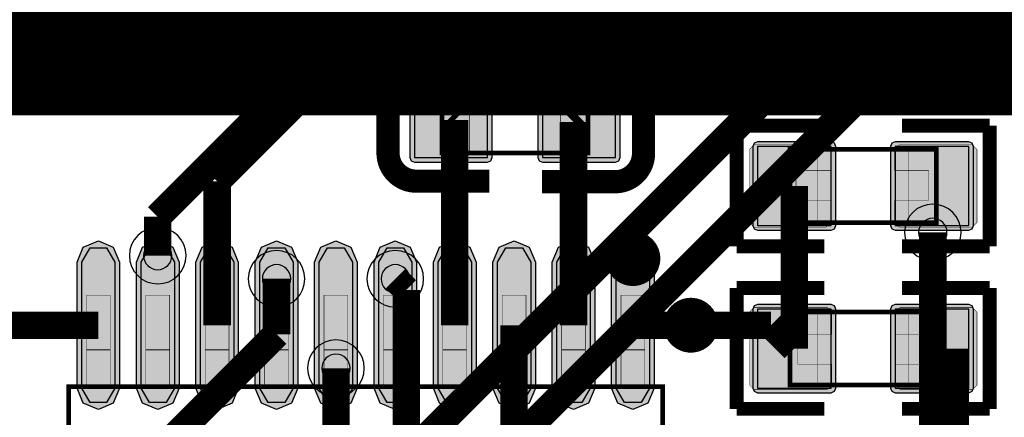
# Model space of a CAD drawing. Header units: millimetres. Extents: x -8 to 125, y -6 to 113.
# Tile 129 of 142: x 79.67 to 90.44, y 71.38 to 75.73. Entities that reach past the tile are written whole.
import ezdxf

# ---------------------------------------------------------------- set-up
doc = ezdxf.new("R2010")
doc.units = ezdxf.units.MM
for name, color, linetype, true_color in [('Bottom Layer', 7, 'Continuous', 0x0000ff), ('Component Marking Layer', 7, 'Continuous', 0x66ffcc), ('Component Shape Layer', 7, 'Continuous', 0x00cccc), ('Document Layer', 7, 'Continuous', 0xffffff), ('Hole Layer', 7, 'Continuous', 0x222222), ('Inner1', 7, 'Continuous', 0x999966), ('Inner2', 7, 'Continuous', 0x008000), ('Multi-Layer', 7, 'Continuous', 0xc0c0c0), ('Pin Floating Layer', 7, 'Continuous', 0xff99ff), ('Pin Soldering Layer', 7, 'Continuous', 0xcc9999), ('Top Layer', 7, 'Continuous', 0xff0000), ('Top Paste Mask Layer', 7, 'Continuous', 0x808080), ('Top Silkscreen Layer', 7, 'Continuous', 0xffcc00), ('Top Solder Mask Layer', 7, 'Continuous', 0x800080)]:
    doc.layers.add(name, color=color, linetype=linetype, true_color=true_color)

msp = doc.modelspace()

# ---------------------------------------------------------------- hatches: boundary and pattern name
at = {"layer": 'Component Marking Layer'}
for points in [[(85.83, 75.076, 1), (85.95, 75.076, 1)], [(88.04, 73.514, 1), (88.16, 73.514, 1)], [(86.645, 72.72, 1), (86.765, 72.72, 1)], [(89.64, 72.536, 1), (89.76, 72.536, 1)]]:
    msp.add_hatch(color=256, dxfattribs=at).paths.add_polyline_path(points)
at = {"layer": 'Pin Floating Layer'}
for points in [[(80.66, 72.13), (80.66, 71.71), (80.4, 71.71), (80.4, 72.13)], [(81.31, 72.13), (81.31, 71.71), (81.05, 71.71), (81.05, 72.13)], [(81.96, 72.13), (81.96, 71.71), (81.7, 71.71), (81.7, 72.13)], [(82.61, 72.13), (82.61, 71.71), (82.35, 71.71), (82.35, 72.13)], [(83.26, 72.13), (83.26, 71.71), (83, 71.71), (83, 72.13)], [(83.91, 72.13), (83.91, 71.71), (83.65, 71.71), (83.65, 72.13)], [(84.56, 72.13), (84.56, 71.71), (84.3, 71.71), (84.3, 72.13)], [(85.21, 72.13), (85.21, 71.71), (84.95, 71.71), (84.95, 72.13)], [(85.86, 72.13), (85.86, 71.71), (85.6, 71.71), (85.6, 72.13)], [(86.51, 72.13), (86.51, 71.71), (86.25, 71.71), (86.25, 72.13)]]:
    msp.add_hatch(color=256, dxfattribs=at).paths.add_polyline_path(points)
at = {"layer": 'Pin Soldering Layer'}
for points in [[(84.29, 75.076), (84.29, 74.276), (84.59, 74.276), (84.59, 75.076)], [(85.89, 75.076), (85.89, 74.276), (85.59, 74.276), (85.59, 75.076)], [(88.1, 73.514), (88.1, 74.314), (88.4, 74.314), (88.4, 73.514)], [(89.7, 73.514), (89.7, 74.314), (89.4, 74.314), (89.4, 73.514)], [(80.66, 72.72), (80.66, 72.12), (80.4, 72.12), (80.4, 72.72)], [(81.31, 72.72), (81.31, 72.12), (81.05, 72.12), (81.05, 72.72)], [(81.96, 72.72), (81.96, 72.12), (81.7, 72.12), (81.7, 72.72)], [(82.61, 72.72), (82.61, 72.12), (82.35, 72.12), (82.35, 72.72)], [(83.26, 72.72), (83.26, 72.12), (83, 72.12), (83, 72.72)], [(83.91, 72.72), (83.91, 72.12), (83.65, 72.12), (83.65, 72.72)], [(84.56, 72.72), (84.56, 72.12), (84.3, 72.12), (84.3, 72.72)], [(85.21, 72.72), (85.21, 72.12), (84.95, 72.12), (84.95, 72.72)], [(85.86, 72.72), (85.86, 72.12), (85.6, 72.12), (85.6, 72.72)], [(86.51, 72.72), (86.51, 72.12), (86.25, 72.12), (86.25, 72.72)], [(88.1, 72.536), (88.1, 71.736), (88.4, 71.736), (88.4, 72.536)], [(89.7, 72.536), (89.7, 71.736), (89.4, 71.736), (89.4, 72.536)]]:
    msp.add_hatch(color=256, dxfattribs=at).paths.add_polyline_path(points)
at = {"layer": 'Top Layer'}
for points in [[(84.79, 74.226), (84.79, 75.126), (83.99, 75.126), (83.99, 74.226)], [(86.19, 74.226), (86.19, 75.126), (85.39, 75.126), (85.39, 74.226)], [(87.744, 74.346), (87.744, 73.482), (88.55, 73.482), (88.55, 74.346)], [(89.25, 74.346), (89.25, 73.482), (90.057, 73.482), (90.057, 74.346)], [(80.348, 73.08), (80.439, 73.238), (80.621, 73.238), (80.712, 73.08), (80.712, 71.702), (80.621, 71.544), (80.439, 71.544), (80.348, 71.702)], [(80.998, 73.08), (81.089, 73.238), (81.271, 73.238), (81.362, 73.08), (81.362, 71.702), (81.271, 71.544), (81.089, 71.544), (80.998, 71.702)], [(81.648, 73.08), (81.739, 73.238), (81.921, 73.238), (82.012, 73.08), (82.012, 71.702), (81.921, 71.544), (81.739, 71.544), (81.648, 71.702)], [(82.298, 73.08), (82.389, 73.238), (82.571, 73.238), (82.662, 73.08), (82.662, 71.702), (82.571, 71.544), (82.389, 71.544), (82.298, 71.702)], [(82.948, 73.08), (83.039, 73.238), (83.221, 73.238), (83.312, 73.08), (83.312, 71.702), (83.221, 71.544), (83.039, 71.544), (82.948, 71.702)], [(83.598, 73.08), (83.689, 73.238), (83.871, 73.238), (83.962, 73.08), (83.962, 71.702), (83.871, 71.544), (83.689, 71.544), (83.598, 71.702)], [(84.248, 73.08), (84.339, 73.238), (84.521, 73.238), (84.612, 73.08), (84.612, 71.702), (84.521, 71.544), (84.339, 71.544), (84.248, 71.702)], [(84.898, 73.08), (84.989, 73.238), (85.171, 73.238), (85.262, 73.08), (85.262, 71.702), (85.171, 71.544), (84.989, 71.544), (84.898, 71.702)], [(85.548, 73.08), (85.639, 73.238), (85.821, 73.238), (85.912, 73.08), (85.912, 71.702), (85.821, 71.544), (85.639, 71.544), (85.548, 71.702)], [(86.198, 73.08), (86.289, 73.238), (86.471, 73.238), (86.562, 73.08), (86.562, 71.702), (86.471, 71.544), (86.289, 71.544), (86.198, 71.702)], [(88.55, 71.704), (88.55, 72.568), (87.744, 72.568), (87.744, 71.704)], [(90.057, 71.704), (90.057, 72.568), (89.25, 72.568), (89.25, 71.704)]]:
    msp.add_hatch(color=256, dxfattribs=at).paths.add_polyline_path(points)
at = {"layer": 'Top Paste Mask Layer'}
for points in [[(84.79, 74.226), (84.79, 75.126), (83.99, 75.126), (83.99, 74.226)], [(86.19, 74.226), (86.19, 75.126), (85.39, 75.126), (85.39, 74.226)], [(88.545, 74.314), (88.545, 74.086), (88.165, 74.086), (88.165, 73.756), (88.545, 73.756), (88.545, 73.514), (88.495, 73.464), (87.705, 73.464), (87.655, 73.514), (87.655, 74.314), (87.705, 74.364), (88.495, 74.364)], [(90.095, 74.364), (89.295, 74.364), (89.245, 74.314), (89.245, 74.086), (89.615, 74.086), (89.615, 73.756), (89.245, 73.756), (89.245, 73.514), (89.295, 73.464), (90.095, 73.464), (90.145, 73.514), (90.145, 74.314)], [(80.348, 73.08), (80.439, 73.238), (80.621, 73.238), (80.712, 73.08), (80.712, 71.702), (80.621, 71.544), (80.439, 71.544), (80.348, 71.702)], [(80.998, 73.08), (81.089, 73.238), (81.271, 73.238), (81.362, 73.08), (81.362, 71.702), (81.271, 71.544), (81.089, 71.544), (80.998, 71.702)], [(81.648, 73.08), (81.739, 73.238), (81.921, 73.238), (82.012, 73.08), (82.012, 71.702), (81.921, 71.544), (81.739, 71.544), (81.648, 71.702)], [(82.298, 73.08), (82.389, 73.238), (82.571, 73.238), (82.662, 73.08), (82.662, 71.702), (82.571, 71.544), (82.389, 71.544), (82.298, 71.702)], [(82.948, 73.08), (83.039, 73.238), (83.221, 73.238), (83.312, 73.08), (83.312, 71.702), (83.221, 71.544), (83.039, 71.544), (82.948, 71.702)], [(83.598, 73.08), (83.689, 73.238), (83.871, 73.238), (83.962, 73.08), (83.962, 71.702), (83.871, 71.544), (83.689, 71.544), (83.598, 71.702)], [(84.248, 73.08), (84.339, 73.238), (84.521, 73.238), (84.612, 73.08), (84.612, 71.702), (84.521, 71.544), (84.339, 71.544), (84.248, 71.702)], [(84.898, 73.08), (84.989, 73.238), (85.171, 73.238), (85.262, 73.08), (85.262, 71.702), (85.171, 71.544), (84.989, 71.544), (84.898, 71.702)], [(85.548, 73.08), (85.639, 73.238), (85.821, 73.238), (85.912, 73.08), (85.912, 71.702), (85.821, 71.544), (85.639, 71.544), (85.548, 71.702)], [(86.198, 73.08), (86.289, 73.238), (86.471, 73.238), (86.562, 73.08), (86.562, 71.702), (86.471, 71.544), (86.289, 71.544), (86.198, 71.702)], [(87.705, 71.686), (88.505, 71.686), (88.555, 71.736), (88.555, 71.964), (88.185, 71.964), (88.185, 72.294), (88.555, 72.294), (88.555, 72.536), (88.505, 72.586), (87.705, 72.586), (87.655, 72.536), (87.655, 71.736)], [(89.255, 71.736), (89.255, 71.964), (89.635, 71.964), (89.635, 72.294), (89.255, 72.294), (89.255, 72.536), (89.305, 72.586), (90.095, 72.586), (90.145, 72.536), (90.145, 71.736), (90.095, 71.686), (89.305, 71.686)]]:
    msp.add_hatch(color=256, dxfattribs=at).paths.add_polyline_path(points)
at = {"layer": 'Top Solder Mask Layer'}
for points in [[(84.841, 74.226), (84.841, 75.126), (84.826, 75.162), (84.79, 75.177), (83.99, 75.177), (83.954, 75.162), (83.939, 75.126), (83.939, 74.226), (83.954, 74.19), (83.99, 74.175), (84.79, 74.175), (84.826, 74.19)], [(86.241, 74.226), (86.241, 75.126), (86.226, 75.162), (86.19, 75.177), (85.39, 75.177), (85.354, 75.162), (85.339, 75.126), (85.339, 74.226), (85.354, 74.19), (85.39, 74.175), (86.19, 74.175), (86.226, 74.19)], [(87.693, 74.346), (87.693, 73.482), (87.708, 73.446), (87.744, 73.431), (88.55, 73.431), (88.586, 73.446), (88.601, 73.482), (88.601, 74.346), (88.586, 74.382), (88.55, 74.397), (87.744, 74.397), (87.708, 74.382)], [(89.2, 74.346), (89.2, 73.482), (89.214, 73.446), (89.25, 73.431), (90.057, 73.431), (90.093, 73.446), (90.108, 73.482), (90.108, 74.346), (90.093, 74.382), (90.057, 74.397), (89.25, 74.397), (89.214, 74.382)], [(80.297, 73.08), (80.365, 73.245), (80.53, 73.313), (80.694, 73.245), (80.763, 73.08), (80.763, 71.702), (80.694, 71.537), (80.53, 71.469), (80.365, 71.537), (80.297, 71.702)], [(80.947, 73.08), (81.015, 73.245), (81.18, 73.313), (81.344, 73.245), (81.413, 73.08), (81.413, 71.702), (81.344, 71.537), (81.18, 71.469), (81.015, 71.537), (80.947, 71.702)], [(81.597, 73.08), (81.665, 73.245), (81.83, 73.313), (81.994, 73.245), (82.062, 73.08), (82.062, 71.702), (81.994, 71.537), (81.83, 71.469), (81.665, 71.537), (81.597, 71.702)], [(82.247, 73.08), (82.315, 73.245), (82.48, 73.313), (82.644, 73.245), (82.712, 73.08), (82.712, 71.702), (82.644, 71.537), (82.48, 71.469), (82.315, 71.537), (82.247, 71.702)], [(82.897, 73.08), (82.965, 73.245), (83.13, 73.313), (83.294, 73.245), (83.362, 73.08), (83.362, 71.702), (83.294, 71.537), (83.13, 71.469), (82.965, 71.537), (82.897, 71.702)], [(83.547, 73.08), (83.615, 73.245), (83.78, 73.313), (83.944, 73.245), (84.012, 73.08), (84.012, 71.702), (83.944, 71.537), (83.78, 71.469), (83.615, 71.537), (83.547, 71.702)], [(84.197, 73.08), (84.265, 73.245), (84.43, 73.313), (84.595, 73.245), (84.663, 73.08), (84.663, 71.702), (84.595, 71.537), (84.43, 71.469), (84.265, 71.537), (84.197, 71.702)], [(84.847, 73.08), (84.915, 73.245), (85.08, 73.313), (85.245, 73.245), (85.313, 73.08), (85.313, 71.702), (85.245, 71.537), (85.08, 71.469), (84.915, 71.537), (84.847, 71.702)], [(85.497, 73.08), (85.565, 73.245), (85.73, 73.313), (85.894, 73.245), (85.963, 73.08), (85.963, 71.702), (85.894, 71.537), (85.73, 71.469), (85.565, 71.537), (85.497, 71.702)], [(86.147, 73.08), (86.215, 73.245), (86.38, 73.313), (86.544, 73.245), (86.613, 73.08), (86.613, 71.702), (86.544, 71.537), (86.38, 71.469), (86.215, 71.537), (86.147, 71.702)], [(88.601, 71.704), (88.601, 72.568), (88.586, 72.604), (88.55, 72.619), (87.744, 72.619), (87.708, 72.604), (87.693, 72.568), (87.693, 71.704), (87.708, 71.668), (87.744, 71.653), (88.55, 71.653), (88.586, 71.668)], [(90.108, 71.704), (90.108, 72.568), (90.093, 72.604), (90.057, 72.619), (89.25, 72.619), (89.214, 72.604), (89.2, 72.568), (89.2, 71.704), (89.214, 71.668), (89.25, 71.653), (90.057, 71.653), (90.093, 71.668)]]:
    msp.add_hatch(color=256, dxfattribs=at).paths.add_polyline_path(points)

# ---------------------------------------------------------------- linework, layer by layer
at = {"layer": 'Bottom Layer', "const_width": 0.3}
for points in [[(84.818, 77.216), (81.18, 73.577)], [(81.18, 73.153), (81.18, 73.577)], [(89.662, 73.406), (89.662, 66.811)], [(82.48, 72.899), (82.48, 72.293)], [(83.78, 72.899), (83.901, 72.778)], [(83.901, 72.778), (83.901, 70.282)], [(82.48, 72.293), (80.661, 70.474)], [(83.13, 71.92), (83.13, 70.911)]]:
    msp.add_lwpolyline(points, dxfattribs=at)
at = {"layer": 'Component Marking Layer', "const_width": 0.00508}
for points in [[(85.83, 75.076, 1), (85.95, 75.076, 1)], [(88.04, 73.514, 1), (88.16, 73.514, 1)], [(86.645, 72.72, 1), (86.765, 72.72, 1)], [(89.64, 72.536, 1), (89.76, 72.536, 1)]]:
    msp.add_lwpolyline(points, format="xyb", close=True, dxfattribs=at)
at = {"layer": 'Component Shape Layer', "const_width": 0.0508}
for points in [[(85.89, 75.076), (85.89, 74.276), (84.29, 74.276), (84.29, 75.076)], [(85.89, 75.076), (85.89, 74.276), (84.29, 74.276), (84.29, 75.076)], [(88.1, 73.514), (88.1, 74.314), (89.7, 74.314), (89.7, 73.514)], [(88.1, 73.514), (88.1, 74.314), (89.7, 74.314), (89.7, 73.514)], [(89.7, 72.536), (89.7, 71.736), (88.1, 71.736), (88.1, 72.536)], [(89.7, 72.536), (89.7, 71.736), (88.1, 71.736), (88.1, 72.536)], [(86.705, 71.72), (86.705, 67.32), (80.205, 67.32), (80.205, 71.72)], [(86.705, 71.72), (86.705, 67.32), (80.205, 67.32), (80.205, 71.72)]]:
    msp.add_lwpolyline(points, close=True, dxfattribs=at)
at = {"layer": 'Document Layer', "const_width": 0.3}
msp.add_lwpolyline([(86.23, 73.12, 1), (86.53, 73.12, 1)], format="xyb", close=True, dxfattribs=at)
msp.add_lwpolyline([(86.23, 73.12, 1), (86.53, 73.12, 1)], format="xyb", close=True, dxfattribs=at)
at = {"layer": 'Hole Layer'}
for points in [[(89.507, 73.406, 1), (89.817, 73.406), (89.817, 73.406, 1), (89.507, 73.406)], [(81.025, 73.153, 1), (81.335, 73.153), (81.335, 73.153, 1), (81.025, 73.153)], [(82.325, 72.899, 1), (82.635, 72.899), (82.635, 72.899, 1), (82.325, 72.899)], [(83.625, 72.899, 1), (83.935, 72.899), (83.935, 72.899, 1), (83.625, 72.899)], [(82.975, 71.92, 1), (83.285, 71.92), (83.285, 71.92, 1), (82.975, 71.92)]]:
    msp.add_lwpolyline(points, format="xyb", dxfattribs=at)
at = {"layer": 'Inner1', "const_width": 0.3}
for points in [[(88.138, 77.216), (88.138, 75.184)], [(84.074, 70.104), (90.678, 76.708)], [(83.312, 70.358), (88.138, 75.184)]]:
    msp.add_lwpolyline(points, dxfattribs=at)
at = {"layer": 'Inner2', "const_width": 1.5}
msp.add_lwpolyline([(75.009, 75.438), (96.012, 75.438)], dxfattribs=at)
at = {"layer": 'Multi-Layer'}
for points in [[(89.352, 73.406, 1), (89.972, 73.406), (89.972, 73.406, 1), (89.352, 73.406)], [(80.87, 73.153, 1), (81.49, 73.153), (81.49, 73.153, 1), (80.87, 73.153)], [(82.17, 72.899, 1), (82.79, 72.899), (82.79, 72.899, 1), (82.17, 72.899)], [(83.47, 72.899, 1), (84.09, 72.899), (84.09, 72.899, 1), (83.47, 72.899)], [(82.82, 71.92, 1), (83.44, 71.92), (83.44, 71.92, 1), (82.82, 71.92)]]:
    msp.add_lwpolyline(points, format="xyb", dxfattribs=at)
at = {"layer": 'Pin Floating Layer', "const_width": 0.00508}
for points in [[(80.66, 72.13), (80.66, 71.71), (80.4, 71.71), (80.4, 72.13)], [(80.66, 72.13), (80.66, 71.71), (80.4, 71.71), (80.4, 72.13)], [(81.31, 72.13), (81.31, 71.71), (81.05, 71.71), (81.05, 72.13)], [(81.31, 72.13), (81.31, 71.71), (81.05, 71.71), (81.05, 72.13)], [(81.96, 72.13), (81.96, 71.71), (81.7, 71.71), (81.7, 72.13)], [(81.96, 72.13), (81.96, 71.71), (81.7, 71.71), (81.7, 72.13)], [(82.61, 72.13), (82.61, 71.71), (82.35, 71.71), (82.35, 72.13)], [(82.61, 72.13), (82.61, 71.71), (82.35, 71.71), (82.35, 72.13)], [(83.26, 72.13), (83.26, 71.71), (83, 71.71), (83, 72.13)], [(83.26, 72.13), (83.26, 71.71), (83, 71.71), (83, 72.13)], [(83.91, 72.13), (83.91, 71.71), (83.65, 71.71), (83.65, 72.13)], [(83.91, 72.13), (83.91, 71.71), (83.65, 71.71), (83.65, 72.13)], [(84.56, 72.13), (84.56, 71.71), (84.3, 71.71), (84.3, 72.13)], [(84.56, 72.13), (84.56, 71.71), (84.3, 71.71), (84.3, 72.13)], [(85.21, 72.13), (85.21, 71.71), (84.95, 71.71), (84.95, 72.13)], [(85.21, 72.13), (85.21, 71.71), (84.95, 71.71), (84.95, 72.13)], [(85.86, 72.13), (85.86, 71.71), (85.6, 71.71), (85.6, 72.13)], [(85.86, 72.13), (85.86, 71.71), (85.6, 71.71), (85.6, 72.13)], [(86.51, 72.13), (86.51, 71.71), (86.25, 71.71), (86.25, 72.13)], [(86.51, 72.13), (86.51, 71.71), (86.25, 71.71), (86.25, 72.13)]]:
    msp.add_lwpolyline(points, close=True, dxfattribs=at)
at = {"layer": 'Pin Soldering Layer', "const_width": 0.00508}
for points in [[(84.29, 75.076), (84.29, 74.276), (84.59, 74.276), (84.59, 75.076)], [(84.29, 75.076), (84.29, 74.276), (84.59, 74.276), (84.59, 75.076)], [(85.89, 75.076), (85.89, 74.276), (85.59, 74.276), (85.59, 75.076)], [(85.89, 75.076), (85.89, 74.276), (85.59, 74.276), (85.59, 75.076)], [(88.1, 73.514), (88.1, 74.314), (88.4, 74.314), (88.4, 73.514)], [(88.1, 73.514), (88.1, 74.314), (88.4, 74.314), (88.4, 73.514)], [(89.7, 73.514), (89.7, 74.314), (89.4, 74.314), (89.4, 73.514)], [(89.7, 73.514), (89.7, 74.314), (89.4, 74.314), (89.4, 73.514)], [(80.66, 72.72), (80.66, 72.12), (80.4, 72.12), (80.4, 72.72)], [(80.66, 72.72), (80.66, 72.12), (80.4, 72.12), (80.4, 72.72)], [(81.31, 72.72), (81.31, 72.12), (81.05, 72.12), (81.05, 72.72)], [(81.31, 72.72), (81.31, 72.12), (81.05, 72.12), (81.05, 72.72)], [(81.96, 72.72), (81.96, 72.12), (81.7, 72.12), (81.7, 72.72)], [(81.96, 72.72), (81.96, 72.12), (81.7, 72.12), (81.7, 72.72)], [(82.61, 72.72), (82.61, 72.12), (82.35, 72.12), (82.35, 72.72)], [(82.61, 72.72), (82.61, 72.12), (82.35, 72.12), (82.35, 72.72)], [(83.26, 72.72), (83.26, 72.12), (83, 72.12), (83, 72.72)], [(83.26, 72.72), (83.26, 72.12), (83, 72.12), (83, 72.72)], [(83.91, 72.72), (83.91, 72.12), (83.65, 72.12), (83.65, 72.72)], [(83.91, 72.72), (83.91, 72.12), (83.65, 72.12), (83.65, 72.72)], [(84.56, 72.72), (84.56, 72.12), (84.3, 72.12), (84.3, 72.72)], [(84.56, 72.72), (84.56, 72.12), (84.3, 72.12), (84.3, 72.72)], [(85.21, 72.72), (85.21, 72.12), (84.95, 72.12), (84.95, 72.72)], [(85.21, 72.72), (85.21, 72.12), (84.95, 72.12), (84.95, 72.72)], [(85.86, 72.72), (85.86, 72.12), (85.6, 72.12), (85.6, 72.72)], [(85.86, 72.72), (85.86, 72.12), (85.6, 72.12), (85.6, 72.72)], [(86.51, 72.72), (86.51, 72.12), (86.25, 72.12), (86.25, 72.72)], [(86.51, 72.72), (86.51, 72.12), (86.25, 72.12), (86.25, 72.72)], [(88.1, 72.536), (88.1, 71.736), (88.4, 71.736), (88.4, 72.536)], [(88.1, 72.536), (88.1, 71.736), (88.4, 71.736), (88.4, 72.536)], [(89.7, 72.536), (89.7, 71.736), (89.4, 71.736), (89.4, 72.536)], [(89.7, 72.536), (89.7, 71.736), (89.4, 71.736), (89.4, 72.536)]]:
    msp.add_lwpolyline(points, close=True, dxfattribs=at)
at = {"layer": 'Top Layer', "const_width": 0.3}
for points in [[(84.582, 76.717), (81.83, 73.964)], [(84.39, 74.676), (84.43, 74.636)], [(84.43, 74.636), (84.43, 72.391)], [(85.79, 74.676), (85.73, 74.616)], [(85.73, 74.616), (85.73, 72.391)], [(81.83, 73.964), (81.83, 72.391)], [(88.147, 73.914), (88.147, 72.136)], [(80.53, 72.391), (77.969, 72.391)], [(85.08, 72.391), (85.08, 71.13)], [(86.38, 72.391), (87.892, 72.391)], [(87.892, 72.391), (88.147, 72.136)], [(89.908, 72.136), (89.908, 70.404)]]:
    msp.add_lwpolyline(points, dxfattribs=at)
at = {"layer": 'Top Layer'}
for points in [[(84.79, 74.226), (84.79, 75.126), (83.99, 75.126), (83.99, 74.226)], [(86.19, 74.226), (86.19, 75.126), (85.39, 75.126), (85.39, 74.226)], [(87.744, 74.346), (87.744, 73.482), (88.55, 73.482), (88.55, 74.346)], [(89.25, 74.346), (89.25, 73.482), (90.057, 73.482), (90.057, 74.346)], [(80.348, 73.08), (80.439, 73.238), (80.621, 73.238), (80.712, 73.08), (80.712, 71.702), (80.621, 71.544), (80.439, 71.544), (80.348, 71.702)], [(80.998, 73.08), (81.089, 73.238), (81.271, 73.238), (81.362, 73.08), (81.362, 71.702), (81.271, 71.544), (81.089, 71.544), (80.998, 71.702)], [(81.648, 73.08), (81.739, 73.238), (81.921, 73.238), (82.012, 73.08), (82.012, 71.702), (81.921, 71.544), (81.739, 71.544), (81.648, 71.702)], [(82.298, 73.08), (82.389, 73.238), (82.571, 73.238), (82.662, 73.08), (82.662, 71.702), (82.571, 71.544), (82.389, 71.544), (82.298, 71.702)], [(82.948, 73.08), (83.039, 73.238), (83.221, 73.238), (83.312, 73.08), (83.312, 71.702), (83.221, 71.544), (83.039, 71.544), (82.948, 71.702)], [(83.598, 73.08), (83.689, 73.238), (83.871, 73.238), (83.962, 73.08), (83.962, 71.702), (83.871, 71.544), (83.689, 71.544), (83.598, 71.702)], [(84.248, 73.08), (84.339, 73.238), (84.521, 73.238), (84.612, 73.08), (84.612, 71.702), (84.521, 71.544), (84.339, 71.544), (84.248, 71.702)], [(84.898, 73.08), (84.989, 73.238), (85.171, 73.238), (85.262, 73.08), (85.262, 71.702), (85.171, 71.544), (84.989, 71.544), (84.898, 71.702)], [(85.548, 73.08), (85.639, 73.238), (85.821, 73.238), (85.912, 73.08), (85.912, 71.702), (85.821, 71.544), (85.639, 71.544), (85.548, 71.702)], [(86.198, 73.08), (86.289, 73.238), (86.471, 73.238), (86.562, 73.08), (86.562, 71.702), (86.471, 71.544), (86.289, 71.544), (86.198, 71.702)], [(88.55, 71.704), (88.55, 72.568), (87.744, 72.568), (87.744, 71.704)], [(90.057, 71.704), (90.057, 72.568), (89.25, 72.568), (89.25, 71.704)]]:
    msp.add_lwpolyline(points, close=True, dxfattribs=at)
at = {"layer": 'Top Paste Mask Layer'}
for points in [[(84.79, 74.226), (84.79, 75.126), (83.99, 75.126), (83.99, 74.226)], [(86.19, 74.226), (86.19, 75.126), (85.39, 75.126), (85.39, 74.226)], [(80.348, 73.08), (80.439, 73.238), (80.621, 73.238), (80.712, 73.08), (80.712, 71.702), (80.621, 71.544), (80.439, 71.544), (80.348, 71.702)], [(80.998, 73.08), (81.089, 73.238), (81.271, 73.238), (81.362, 73.08), (81.362, 71.702), (81.271, 71.544), (81.089, 71.544), (80.998, 71.702)], [(81.648, 73.08), (81.739, 73.238), (81.921, 73.238), (82.012, 73.08), (82.012, 71.702), (81.921, 71.544), (81.739, 71.544), (81.648, 71.702)], [(82.298, 73.08), (82.389, 73.238), (82.571, 73.238), (82.662, 73.08), (82.662, 71.702), (82.571, 71.544), (82.389, 71.544), (82.298, 71.702)], [(82.948, 73.08), (83.039, 73.238), (83.221, 73.238), (83.312, 73.08), (83.312, 71.702), (83.221, 71.544), (83.039, 71.544), (82.948, 71.702)], [(83.598, 73.08), (83.689, 73.238), (83.871, 73.238), (83.962, 73.08), (83.962, 71.702), (83.871, 71.544), (83.689, 71.544), (83.598, 71.702)], [(84.248, 73.08), (84.339, 73.238), (84.521, 73.238), (84.612, 73.08), (84.612, 71.702), (84.521, 71.544), (84.339, 71.544), (84.248, 71.702)], [(84.898, 73.08), (84.989, 73.238), (85.171, 73.238), (85.262, 73.08), (85.262, 71.702), (85.171, 71.544), (84.989, 71.544), (84.898, 71.702)], [(85.548, 73.08), (85.639, 73.238), (85.821, 73.238), (85.912, 73.08), (85.912, 71.702), (85.821, 71.544), (85.639, 71.544), (85.548, 71.702)], [(86.198, 73.08), (86.289, 73.238), (86.471, 73.238), (86.562, 73.08), (86.562, 71.702), (86.471, 71.544), (86.289, 71.544), (86.198, 71.702)]]:
    msp.add_lwpolyline(points, close=True, dxfattribs=at)
at = {"layer": 'Top Paste Mask Layer', "const_width": 0.00508}
for points in [[(88.545, 74.314), (88.545, 74.086), (88.165, 74.086), (88.165, 73.756), (88.545, 73.756), (88.545, 73.514), (88.495, 73.464), (87.705, 73.464), (87.655, 73.514), (87.655, 74.314), (87.705, 74.364), (88.495, 74.364)], [(88.545, 74.314), (88.545, 74.086), (88.165, 74.086), (88.165, 73.756), (88.545, 73.756), (88.545, 73.514), (88.495, 73.464), (87.705, 73.464), (87.655, 73.514), (87.655, 74.314), (87.705, 74.364), (88.495, 74.364)], [(90.095, 74.364), (89.295, 74.364), (89.245, 74.314), (89.245, 74.086), (89.615, 74.086), (89.615, 73.756), (89.245, 73.756), (89.245, 73.514), (89.295, 73.464), (90.095, 73.464), (90.145, 73.514), (90.145, 74.314)], [(90.095, 74.364), (89.295, 74.364), (89.245, 74.314), (89.245, 74.086), (89.615, 74.086), (89.615, 73.756), (89.245, 73.756), (89.245, 73.514), (89.295, 73.464), (90.095, 73.464), (90.145, 73.514), (90.145, 74.314)], [(87.705, 71.686), (88.505, 71.686), (88.555, 71.736), (88.555, 71.964), (88.185, 71.964), (88.185, 72.294), (88.555, 72.294), (88.555, 72.536), (88.505, 72.586), (87.705, 72.586), (87.655, 72.536), (87.655, 71.736)], [(87.705, 71.686), (88.505, 71.686), (88.555, 71.736), (88.555, 71.964), (88.185, 71.964), (88.185, 72.294), (88.555, 72.294), (88.555, 72.536), (88.505, 72.586), (87.705, 72.586), (87.655, 72.536), (87.655, 71.736)], [(89.255, 71.736), (89.255, 71.964), (89.635, 71.964), (89.635, 72.294), (89.255, 72.294), (89.255, 72.536), (89.305, 72.586), (90.095, 72.586), (90.145, 72.536), (90.145, 71.736), (90.095, 71.686), (89.305, 71.686)], [(89.255, 71.736), (89.255, 71.964), (89.635, 71.964), (89.635, 72.294), (89.255, 72.294), (89.255, 72.536), (89.305, 72.586), (90.095, 72.586), (90.145, 72.536), (90.145, 71.736), (90.095, 71.686), (89.305, 71.686)]]:
    msp.add_lwpolyline(points, close=True, dxfattribs=at)
at = {"layer": 'Top Silkscreen Layer', "const_width": 0.254}
for points in [[(83.7, 75.076, -0.414214), (84.01, 75.386)], [(83.7, 75.076, -0.414214), (84.01, 75.386)], [(86.186, 75.38, -0.414239), (86.496, 75.071)], [(86.186, 75.38, -0.414239), (86.496, 75.071)], [(84.01, 73.967, -0.414239), (83.7, 74.276)], [(84.01, 73.967, -0.414239), (83.7, 74.276)], [(86.496, 74.271, -0.414214), (86.186, 73.961)], [(86.496, 74.271, -0.414214), (86.186, 73.961)]]:
    msp.add_lwpolyline(points, format="xyb", dxfattribs=at)
at = {"layer": 'Top Silkscreen Layer'}
for points, const_width in [([(84.81, 75.386), (84.01, 75.386)], 0.254), ([(84.81, 75.386), (84.01, 75.386)], 0.254), ([(85.386, 75.38), (86.186, 75.38)], 0.254), ([(85.386, 75.38), (86.186, 75.38)], 0.254), ([(83.7, 74.276), (83.7, 75.076)], 0.254), ([(83.7, 74.276), (83.7, 75.076)], 0.254), ([(86.496, 74.271), (86.496, 75.071)], 0.254), ([(86.496, 74.271), (86.496, 75.071)], 0.254), ([(87.515, 73.254), (87.515, 74.575)], 0.152), ([(87.515, 74.575), (88.474, 74.575)], 0.152), ([(87.515, 73.254), (87.515, 74.575)], 0.152), ([(87.515, 74.575), (88.474, 74.575)], 0.152), ([(90.285, 74.575), (89.326, 74.575)], 0.152), ([(90.285, 74.575), (89.326, 74.575)], 0.152), ([(90.285, 73.254), (90.285, 74.575)], 0.152), ([(90.285, 73.254), (90.285, 74.575)], 0.152), ([(84.81, 73.967), (84.01, 73.967)], 0.254), ([(84.81, 73.967), (84.01, 73.967)], 0.254), ([(85.386, 73.961), (86.186, 73.961)], 0.254), ([(85.386, 73.961), (86.186, 73.961)], 0.254), ([(88.474, 73.254), (87.515, 73.254)], 0.152), ([(88.474, 73.254), (87.515, 73.254)], 0.152), ([(89.326, 73.254), (90.285, 73.254)], 0.152), ([(89.326, 73.254), (90.285, 73.254)], 0.152), ([(88.474, 72.797), (87.515, 72.797)], 0.152), ([(87.515, 72.797), (87.515, 71.476)], 0.152), ([(88.474, 72.797), (87.515, 72.797)], 0.152), ([(87.515, 72.797), (87.515, 71.476)], 0.152), ([(89.326, 72.797), (90.285, 72.797)], 0.152), ([(89.326, 72.797), (90.285, 72.797)], 0.152), ([(90.285, 72.797), (90.285, 71.476)], 0.152), ([(90.285, 72.797), (90.285, 71.476)], 0.152), ([(87.515, 71.476), (88.474, 71.476)], 0.152), ([(87.515, 71.476), (88.474, 71.476)], 0.152), ([(90.285, 71.476), (89.326, 71.476)], 0.152), ([(90.285, 71.476), (89.326, 71.476)], 0.152)]:
    msp.add_lwpolyline(points, dxfattribs=dict(at, const_width=const_width))
at = {"layer": 'Top Silkscreen Layer', "const_width": 0.3}
msp.add_lwpolyline([(86.864, 72.391, 1), (87.164, 72.391, 1)], format="xyb", close=True, dxfattribs=at)
msp.add_lwpolyline([(86.864, 72.391, 1), (87.164, 72.391, 1)], format="xyb", close=True, dxfattribs=at)
at = {"layer": 'Top Solder Mask Layer'}
for points in [[(84.841, 74.226), (84.841, 75.126), (84.826, 75.162), (84.79, 75.177), (83.99, 75.177), (83.954, 75.162), (83.939, 75.126), (83.939, 74.226), (83.954, 74.19), (83.99, 74.175), (84.79, 74.175), (84.826, 74.19)], [(86.241, 74.226), (86.241, 75.126), (86.226, 75.162), (86.19, 75.177), (85.39, 75.177), (85.354, 75.162), (85.339, 75.126), (85.339, 74.226), (85.354, 74.19), (85.39, 74.175), (86.19, 74.175), (86.226, 74.19)], [(87.693, 74.346), (87.693, 73.482), (87.708, 73.446), (87.744, 73.431), (88.55, 73.431), (88.586, 73.446), (88.601, 73.482), (88.601, 74.346), (88.586, 74.382), (88.55, 74.397), (87.744, 74.397), (87.708, 74.382)], [(89.2, 74.346), (89.2, 73.482), (89.214, 73.446), (89.25, 73.431), (90.057, 73.431), (90.093, 73.446), (90.108, 73.482), (90.108, 74.346), (90.093, 74.382), (90.057, 74.397), (89.25, 74.397), (89.214, 74.382)], [(80.297, 73.08), (80.365, 73.245), (80.53, 73.313), (80.694, 73.245), (80.763, 73.08), (80.763, 71.702), (80.694, 71.537), (80.53, 71.469), (80.365, 71.537), (80.297, 71.702)], [(80.947, 73.08), (81.015, 73.245), (81.18, 73.313), (81.344, 73.245), (81.413, 73.08), (81.413, 71.702), (81.344, 71.537), (81.18, 71.469), (81.015, 71.537), (80.947, 71.702)], [(81.597, 73.08), (81.665, 73.245), (81.83, 73.313), (81.994, 73.245), (82.062, 73.08), (82.062, 71.702), (81.994, 71.537), (81.83, 71.469), (81.665, 71.537), (81.597, 71.702)], [(82.247, 73.08), (82.315, 73.245), (82.48, 73.313), (82.644, 73.245), (82.712, 73.08), (82.712, 71.702), (82.644, 71.537), (82.48, 71.469), (82.315, 71.537), (82.247, 71.702)], [(82.897, 73.08), (82.965, 73.245), (83.13, 73.313), (83.294, 73.245), (83.362, 73.08), (83.362, 71.702), (83.294, 71.537), (83.13, 71.469), (82.965, 71.537), (82.897, 71.702)], [(83.547, 73.08), (83.615, 73.245), (83.78, 73.313), (83.944, 73.245), (84.012, 73.08), (84.012, 71.702), (83.944, 71.537), (83.78, 71.469), (83.615, 71.537), (83.547, 71.702)], [(84.197, 73.08), (84.265, 73.245), (84.43, 73.313), (84.595, 73.245), (84.663, 73.08), (84.663, 71.702), (84.595, 71.537), (84.43, 71.469), (84.265, 71.537), (84.197, 71.702)], [(84.847, 73.08), (84.915, 73.245), (85.08, 73.313), (85.245, 73.245), (85.313, 73.08), (85.313, 71.702), (85.245, 71.537), (85.08, 71.469), (84.915, 71.537), (84.847, 71.702)], [(85.497, 73.08), (85.565, 73.245), (85.73, 73.313), (85.894, 73.245), (85.963, 73.08), (85.963, 71.702), (85.894, 71.537), (85.73, 71.469), (85.565, 71.537), (85.497, 71.702)], [(86.147, 73.08), (86.215, 73.245), (86.38, 73.313), (86.544, 73.245), (86.613, 73.08), (86.613, 71.702), (86.544, 71.537), (86.38, 71.469), (86.215, 71.537), (86.147, 71.702)], [(88.601, 71.704), (88.601, 72.568), (88.586, 72.604), (88.55, 72.619), (87.744, 72.619), (87.708, 72.604), (87.693, 72.568), (87.693, 71.704), (87.708, 71.668), (87.744, 71.653), (88.55, 71.653), (88.586, 71.668)], [(90.108, 71.704), (90.108, 72.568), (90.093, 72.604), (90.057, 72.619), (89.25, 72.619), (89.214, 72.604), (89.2, 72.568), (89.2, 71.704), (89.214, 71.668), (89.25, 71.653), (90.057, 71.653), (90.093, 71.668)]]:
    msp.add_lwpolyline(points, close=True, dxfattribs=at)

doc.saveas('drawing.dxf')
